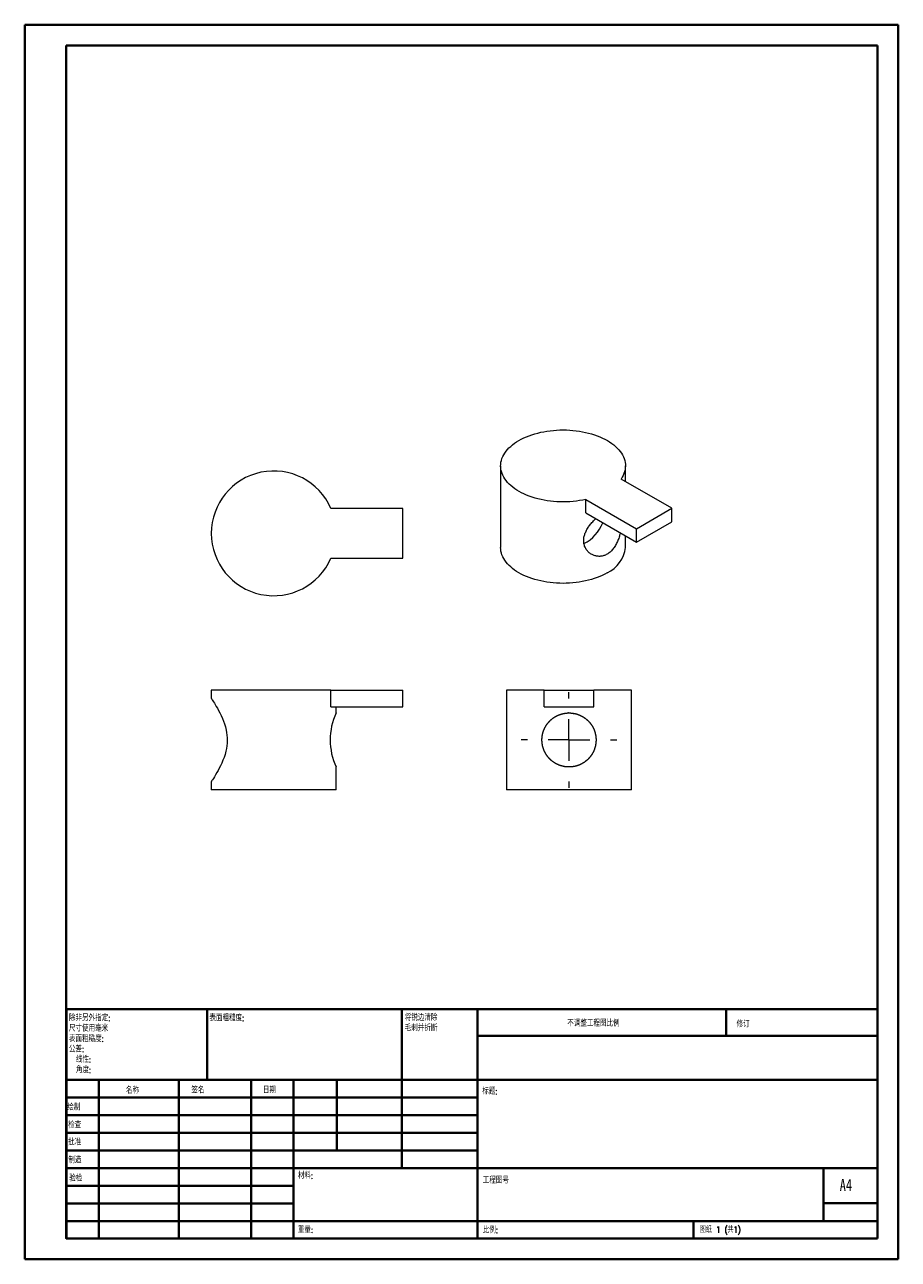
# Model space of a CAD drawing. Header units: millimetres. Extents: x 0 to 210, y 0 to 297.
import ezdxf

# ---------------------------------------------------------------- set-up
doc = ezdxf.new("R2010")
doc.units = ezdxf.units.MM
doc.styles.add('SLDTEXTSTYLE0', font='TXT', dxfattribs={"width": 0.75, "bigfont": 'bigfont'})
doc.styles.add('SLDTEXTSTYLE1', font='TXT', dxfattribs={"width": 0.75})
doc.styles.add('SLDTEXTSTYLE2', font='TXT', dxfattribs={"width": 0.694444, "bigfont": 'bigfont'})

# ---------------------------------------------------------------- blocks, each defined once
blk = doc.blocks.new('SW_NOTE_0')
at = {"color": 0, "linetype": 'Continuous', "lineweight": 0, "char_height": 1.5, "attachment_point": 1, "style": 'SLDTEXTSTYLE0'}
for s, insert in [('\\M+18FAB锐边\\M+190B4\\M+18F9C', (0, 1.93)), ('\\M+196D1\\M+18E68\\M+19BF3\\M+190DC\\M+19266', (0, -0.57))]:
    blk.add_mtext(s, dxfattribs=dict(at, insert=insert))
blk = doc.blocks.new('SW_NOTE_1')
at = {"color": 0, "linetype": 'Continuous', "lineweight": 0, "char_height": 1.5, "attachment_point": 1, "style": 'SLDTEXTSTYLE0'}
for s, insert in [('\\M+18F9C\\M+194F1另\\M+18A4F\\M+18E77\\M+192E8:', (0, 1.93)), ('\\M+18EDA\\M+190A1\\M+18E67\\M+19770\\M+19F7C\\M+195C4', (0, -0.57)), ('\\M+1955C\\M+196CA\\M+19165糙\\M+19378:', (0, -3.07)), ('\\M+18CF6\\M+18DB7:', (0, -5.57)), ('线\\M+190AB:', (1.69, -8.07)), ('\\M+18A70\\M+19378:', (1.69, -10.57))]:
    blk.add_mtext(s, dxfattribs=dict(at, insert=insert))
blk = doc.blocks.new('SW_CENTERMARKSYMBOL_0')
at = {"color": 0, "linetype": 'Continuous', "lineweight": 0}
for p, q in [((0, 10), (0, 11.5)), ((0, 0), (0, 5)), ((-10, 0), (-11.5, 0)), ((0, 0), (-5, 0)), ((0, 0), (0, -5)), ((0, 0), (5, 0)), ((10, 0), (11.5, 0)), ((0, -10), (0, -11.5))]:
    blk.add_line(p, q, dxfattribs=at)

msp = doc.modelspace()

# ---------------------------------------------------------------- linework, layer by layer
at = {"color": 7, "linetype": 'Continuous', "lineweight": 40}
for p, q in [((0.08, 0.21), (0.08, 297.21)), ((0.08, 297.21), (210.08, 297.21)), ((210.08, 0.21), (210.08, 297.21)), ((210.08, 292.21), (210.08, 297.21)), ((10.08, 292.21), (205.08, 292.21)), ((10.08, 5.21), (10.08, 292.21)), ((205.08, 5.21), (205.08, 292.21)), ((10.11, 60.37), (205.08, 60.37)), ((10.11, 60.37), (10.11, 5.12)), ((43.91, 43.37), (43.91, 60.37)), ((90.71, 60.37), (90.71, 22.12)), ((108.91, 60.37), (108.91, 5.12)), ((168.68, 54.09), (168.68, 60.46)), ((205.08, 54), (108.91, 54)), ((205.08, 43.37), (10.11, 43.37)), ((17.91, 43.37), (17.91, 5.12)), ((37.1, 43.37), (37.1, 5.12)), ((54.51, 43.37), (54.51, 5.12)), ((64.71, 5.12), (64.71, 43.37)), ((75.11, 26.37), (75.11, 43.37)), ((108.91, 39.12), (10.11, 39.12)), ((108.91, 34.87), (10.11, 34.87)), ((108.91, 30.62), (10.11, 30.62)), ((108.91, 26.37), (10.11, 26.37)), ((64.71, 22.12), (10.11, 22.12)), ((64.71, 22.12), (205.08, 22.12)), ((192.08, 9.46), (192.08, 22.21)), ((64.71, 17.87), (10.11, 17.87)), ((64.71, 13.62), (10.11, 13.62)), ((205.08, 13.71), (192.08, 13.71)), ((10.11, 9.37), (205.08, 9.37)), ((160.88, 5.21), (160.88, 9.46)), ((10.08, 5.21), (205.08, 5.21)), ((205.08, 5.21), (180.99, 5.21)), ((0.08, 0.21), (210.08, 0.21))]:
    msp.add_line(p, q, dxfattribs=at)
at = {"color": 7, "linetype": 'Continuous', "lineweight": 15}
for p, q in [((114.49, 191.07), (114.49, 171.48)), ((144.49, 187.31), (144.49, 191.07)), ((155.65, 180.87), (143.45, 187.91)), ((134.97, 183.01), (147.16, 175.97)), ((134.97, 179.75), (134.97, 183.01)), ((90.94, 180.85), (73.68, 180.85)), ((90.94, 168.85), (90.94, 180.85)), ((134.97, 179.75), (147.16, 172.7)), ((147.16, 175.97), (155.65, 180.87)), ((155.65, 177.6), (155.65, 180.87)), ((147.16, 172.7), (155.65, 177.6)), ((147.16, 172.7), (147.16, 175.97)), ((144.49, 171.48), (144.49, 174.25)), ((73.68, 168.85), (90.94, 168.85)), ((44.94, 137.15), (44.94, 135.14)), ((73.68, 137.15), (44.94, 137.15)), ((73.68, 133.15), (73.68, 137.15)), ((73.68, 137.15), (90.94, 137.15)), ((90.94, 133.15), (90.94, 137.15)), ((115.92, 137.15), (115.92, 113.15)), ((124.92, 137.15), (115.92, 137.15)), ((124.92, 133.15), (124.92, 137.15)), ((124.92, 137.15), (136.92, 137.15)), ((136.92, 133.15), (136.92, 137.15)), ((145.92, 137.15), (136.92, 137.15)), ((145.92, 113.15), (145.92, 137.15)), ((73.68, 133.15), (90.94, 133.15)), ((74.94, 131.65), (74.94, 133.15)), ((124.92, 133.15), (136.92, 133.15)), ((74.94, 113.15), (74.94, 118.65)), ((44.94, 115.15), (44.94, 113.15)), ((74.94, 113.15), (44.94, 113.15)), ((130.92, 113.15), (115.92, 113.15)), ((145.92, 113.15), (130.92, 113.15))]:
    msp.add_line(p, q, dxfattribs=at)
at = {"color": 7, "linetype": 'Continuous', "lineweight": 15, "flags": 128}
for points in [[(134.97, 183.01), (134.23, 182.86), (133.47, 182.72), (132.71, 182.62), (131.93, 182.53), (131.15, 182.47), (130.37, 182.43), (129.58, 182.41), (128.8, 182.42), (128.01, 182.46), (127.23, 182.51), (126.45, 182.59), (125.69, 182.7), (124.93, 182.82), (124.19, 182.97), (123.46, 183.14), (122.75, 183.34), (122.05, 183.55), (121.38, 183.79), (120.73, 184.04), (120.1, 184.32), (119.5, 184.61), (118.93, 184.92), (118.38, 185.25), (117.87, 185.6), (117.39, 185.96), (116.94, 186.33), (116.52, 186.72), (116.15, 187.12), (115.8, 187.53), (115.5, 187.94), (115.23, 188.37), (115.01, 188.81), (114.82, 189.25), (114.68, 189.7), (114.57, 190.15), (114.51, 190.6), (114.49, 191.05), (114.51, 191.51), (114.57, 191.96), (114.67, 192.41), (114.81, 192.86), (114.99, 193.3), (115.22, 193.74), (115.48, 194.17), (115.78, 194.59), (116.12, 195), (116.49, 195.4), (116.9, 195.78), (117.35, 196.16), (117.83, 196.52), (118.34, 196.87), (118.88, 197.2), (119.45, 197.51), (120.05, 197.8), (120.68, 198.08), (121.32, 198.34), (122, 198.58), (122.69, 198.79), (123.4, 198.99), (124.13, 199.16), (124.87, 199.31), (125.63, 199.44), (126.39, 199.55), (127.17, 199.63), (127.95, 199.69), (128.73, 199.72), (129.52, 199.73), (130.31, 199.72), (131.09, 199.68), (131.87, 199.62), (132.65, 199.54), (133.41, 199.43), (134.16, 199.3), (134.91, 199.15), (135.63, 198.97), (136.34, 198.77), (137.03, 198.56), (137.7, 198.32), (138.35, 198.06), (138.97, 197.78), (139.57, 197.48), (140.14, 197.17), (140.68, 196.84), (141.19, 196.49), (141.66, 196.13), (142.11, 195.75), (142.51, 195.37), (142.89, 194.96), (143.22, 194.55), (143.52, 194.13), (143.78, 193.7), (144, 193.27), (144.18, 192.82), (144.32, 192.38), (144.41, 191.93), (144.47, 191.47), (144.49, 191.02), (144.46, 190.56), (144.39, 190.11), (144.29, 189.66), (144.14, 189.21), (143.95, 188.77), (143.72, 188.34), (143.45, 187.91)], [(140.09, 165.35), (139.52, 165.04), (138.93, 164.75), (138.3, 164.47), (137.66, 164.21), (136.99, 163.98), (136.3, 163.76), (135.59, 163.57), (134.86, 163.39), (134.12, 163.24), (133.37, 163.11), (132.61, 163.01), (131.83, 162.92), (131.05, 162.86), (130.27, 162.83), (129.49, 162.82), (128.7, 162.83), (127.92, 162.86), (127.14, 162.92), (126.37, 163.01), (125.6, 163.11), (124.85, 163.24), (124.11, 163.39), (123.39, 163.57), (122.68, 163.76), (121.99, 163.98), (121.32, 164.21), (120.67, 164.47), (120.05, 164.75), (119.45, 165.04), (118.88, 165.35), (118.34, 165.68), (117.83, 166.03), (117.35, 166.39), (116.91, 166.76), (116.5, 167.15), (116.12, 167.54), (115.78, 167.95), (115.48, 168.37), (115.22, 168.8), (115, 169.23), (114.81, 169.68), (114.67, 170.12), (114.57, 170.57), (114.51, 171.02), (114.49, 171.48)], [(44.94, 135.14), (44.95, 135.13), (45, 135.05), (45.08, 134.94), (45.18, 134.77), (45.32, 134.56), (45.49, 134.3), (45.68, 133.99), (45.9, 133.64), (46.14, 133.23), (46.39, 132.79), (46.69, 132.25), (46.99, 131.67), (47.31, 131.02), (47.61, 130.34), (47.87, 129.69), (48.11, 129.01), (48.32, 128.29), (48.5, 127.54), (48.62, 126.92), (48.7, 126.29), (48.74, 125.64), (48.75, 124.98), (48.73, 124.34), (48.66, 123.7), (48.56, 123.06), (48.43, 122.43), (48.23, 121.69), (48, 120.97), (47.73, 120.26), (47.45, 119.59), (47.16, 118.96), (46.86, 118.37), (46.56, 117.81), (46.27, 117.29), (45.96, 116.77), (45.68, 116.31), (45.43, 115.91), (45.22, 115.58), (45.1, 115.4), (45.01, 115.26), (44.96, 115.18), (44.94, 115.15), (44.94, 115.15)]]:
    msp.add_lwpolyline(points, dxfattribs=at)
at = {"color": 7, "linetype": 'Continuous', "lineweight": 15}
for centre, radius, start, end in [((59.94, 174.85), 15, 23.5782, 336.4218), ((130.29, 180.73), 9.35, 296.8734, 339.1807), ((136.89, 172.29), 7.64, 294.7946, 353.8852), ((89.07, 125.15), 15.56, 155.3018, 204.6769)]:
    msp.add_arc(centre, radius, start, end, dxfattribs=at)
for points, knots in [([(143.23, 174.97), (143.17, 174.71), (143.06, 174.26), (142.87, 173.65), (142.67, 173.13), (142.46, 172.63), (142.21, 172.15), (141.94, 171.69), (141.64, 171.25), (141.32, 170.85), (140.97, 170.49), (140.62, 170.19), (140.25, 169.93), (139.87, 169.72), (139.49, 169.55), (139.1, 169.43), (138.72, 169.35), (138.34, 169.31), (137.95, 169.32), (137.57, 169.36), (137.19, 169.45), (136.82, 169.57), (136.46, 169.74), (136.11, 169.95), (135.78, 170.2), (135.47, 170.49), (135.2, 170.81), (134.96, 171.17), (134.76, 171.56), (134.6, 171.97), (134.5, 172.4), (134.45, 172.83), (134.45, 173.26), (134.48, 173.69), (134.59, 174.27), (134.82, 174.97), (135.16, 175.67), (135.5, 176.22), (135.79, 176.64), (136.1, 177.05), (136.45, 177.46), (136.82, 177.87), (137.12, 178.17), (137.3, 178.34), (137.34, 178.37)], [0, 0, 0, 0, 0.034952, 0.058275, 0.081597, 0.10556, 0.129522, 0.153402, 0.177281, 0.201956, 0.22663, 0.2489, 0.271169, 0.294164, 0.317159, 0.33826, 0.359362, 0.381042, 0.402723, 0.424513, 0.446304, 0.468641, 0.490978, 0.514424, 0.53787, 0.56197, 0.586069, 0.609895, 0.63372, 0.658364, 0.683006, 0.704889, 0.726771, 0.749367, 0.771963, 0.813445, 0.856, 0.878076, 0.900152, 0.922776, 0.945399, 0.969229, 0.993057, 1, 1, 1, 1]), ([(130.49, 131.65), (131.36, 131.65), (131.79, 131.6), (132.62, 131.44), (133.04, 131.31), (133.82, 130.98), (134.2, 130.78), (134.9, 130.31), (135.23, 130.04), (135.82, 129.45), (136.09, 129.12), (136.56, 128.42), (136.76, 128.05), (137.08, 127.27), (137.21, 126.85), (137.38, 126.01), (137.42, 125.59), (137.42, 124.73), (137.38, 124.29), (137.21, 123.45), (137.09, 123.04), (136.76, 122.25), (136.56, 121.88), (136.09, 121.18), (135.82, 120.85), (135.23, 120.26), (134.9, 119.99), (134.2, 119.52), (133.83, 119.32), (133.05, 118.99), (132.64, 118.86), (131.79, 118.69), (131.36, 118.65), (130.5, 118.65), (130.07, 118.69), (129.23, 118.86), (128.82, 118.98), (128.03, 119.31), (127.65, 119.51), (126.95, 119.98), (126.63, 120.25), (126.03, 120.85), (125.76, 121.17), (125.3, 121.87), (125.09, 122.25), (124.76, 123.03), (124.64, 123.43), (124.47, 124.27), (124.42, 124.71), (124.42, 125.57), (124.46, 126), (124.63, 126.85), (124.76, 127.25), (125.09, 128.04), (125.29, 128.42), (125.76, 129.12), (126.02, 129.44), (126.92, 130.34), (127.62, 130.81), (128.81, 131.31), (129.22, 131.43), (130.05, 131.6), (130.49, 131.65), (131.36, 131.65)], [-0.03125, -0.03125, 0, 0, 0.03125, 0.03125, 0.0625, 0.0625, 0.09375, 0.09375, 0.125, 0.125, 0.15625, 0.15625, 0.1875, 0.1875, 0.21875, 0.21875, 0.25, 0.25, 0.28125, 0.28125, 0.3125, 0.3125, 0.34375, 0.34375, 0.375, 0.375, 0.40625, 0.40625, 0.4375, 0.4375, 0.46875, 0.46875, 0.5, 0.5, 0.53125, 0.53125, 0.5625, 0.5625, 0.59375, 0.59375, 0.625, 0.625, 0.65625, 0.65625, 0.6875, 0.6875, 0.71875, 0.71875, 0.75, 0.75, 0.78125, 0.78125, 0.8125, 0.8125, 0.84375, 0.84375, 0.875, 0.875, 0.9375, 0.9375, 0.96875, 0.96875, 1, 1, 1.03125, 1.03125])]:
    msp.add_open_spline(points, degree=3, knots=knots, dxfattribs=at)

# ---------------------------------------------------------------- block references
at = {"color": 7, "linetype": 'Continuous', "lineweight": 0}
for name, p in [('SW_CENTERMARKSYMBOL_0', (130.92, 125.15)), ('SW_NOTE_1', (10.7, 57.11)), ('SW_NOTE_0', (91.42, 57.19))]:
    msp.add_blockref(name, p, dxfattribs=at)

# ---------------------------------------------------------------- texts
at = {"color": 7, "linetype": 'Continuous', "lineweight": 0, "attachment_point": 1}
for s, insert, char_height, style in [('\\M+1955C\\M+196CA\\M+19165糙\\M+19378:', (44.48, 59.04), 1.5, 'SLDTEXTSTYLE0'), ('\\M+19573调\\M+190AE\\M+18D48\\M+192F6图\\M+194E4\\M+197E1', (130.49, 57.75), 1.5, 'SLDTEXTSTYLE0'), ('\\M+18F43订', (171.21, 57.55), 1.5, 'SLDTEXTSTYLE0'), ('\\M+196BC\\M+18FCC', (24.43, 41.62), 1.5, 'SLDTEXTSTYLE0'), ('签\\M+196BC', (40.14, 41.68), 1.5, 'SLDTEXTSTYLE0'), ('\\M+193FA\\M+18AFA', (57.33, 41.7), 1.5, 'SLDTEXTSTYLE0'), ('标题:', (110.07, 41.4), 1.5, 'SLDTEXTSTYLE0'), ('绘\\M+190A7', (10.32, 37.55), 1.5, 'SLDTEXTSTYLE0'), ('检查', (10.52, 33.28), 1.5, 'SLDTEXTSTYLE0'), ('\\M+194E1\\M+18F79', (10.51, 29.19), 1.5, 'SLDTEXTSTYLE0'), ('\\M+190A7\\M+191A2', (10.57, 24.85), 1.5, 'SLDTEXTSTYLE0'), ('\\M+18DDE\\M+197BF:', (65.76, 21.11), 1.5, 'SLDTEXTSTYLE0'), ('验检', (10.78, 20.47), 1.5, 'SLDTEXTSTYLE0'), ('\\M+18D48\\M+192F6图\\M+18D86', (110.18, 19.99), 1.5, 'SLDTEXTSTYLE0'), ('A4', (196, 19.52), 2.91, 'SLDTEXTSTYLE1'), ('\\M+18F64\\M+197CA:', (65.73, 8.07), 1.4986, 'SLDTEXTSTYLE0'), ('\\M+194E4\\M+197E1:', (110.18, 8.02), 1.5, 'SLDTEXTSTYLE0'), ('图纸 1 (\\M+18BA41)', (162.36, 8.11), 1.5, 'SLDTEXTSTYLE2')]:
    msp.add_mtext(s, dxfattribs=dict(at, insert=insert, char_height=char_height, style=style))

doc.saveas('drawing.dxf')
